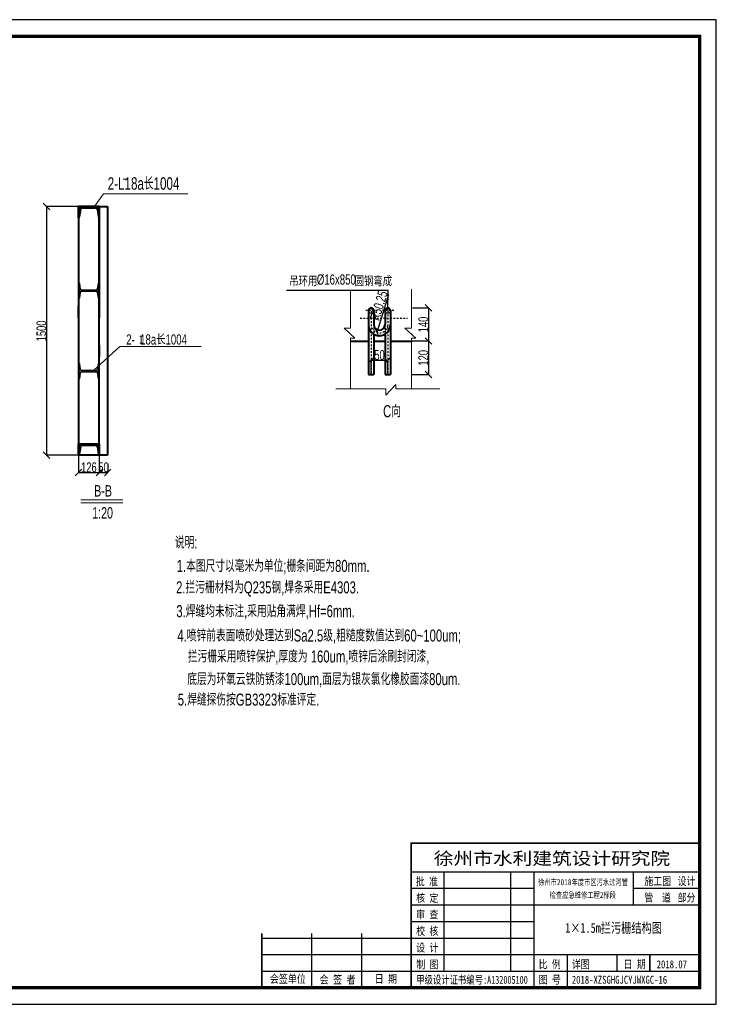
# Model space of a CAD drawing. Header units: millimetres. Extents: x 155903 to 179573, y -3569 to 2408.
# Tile 4 of 4: x 175373 to 179573, y -3532 to 2408. Entities that reach past the tile are written whole.
import ezdxf

# ---------------------------------------------------------------- set-up
doc = ezdxf.new("R2010")
doc.units = ezdxf.units.MM
doc.header["$LTSCALE"] = 10
doc.linetypes.add('ACAD_ISO02W100', pattern=[15, 12, -3])
doc.linetypes.add('DASHDOTX2', pattern=[2, 1, -0.5, 0, -0.5])
doc.layers.get('Defpoints').update_dxf_attribs({"color": 241})
doc.layers.add('图框', color=7, linetype='Continuous')
doc.layers.add('轴线', color=3, linetype='DASHDOTX2')
for name, color, linetype, lineweight in [('标注', 4, 'Continuous', 13), ('标注线', 4, 'Continuous', 13), ('粗实线', 7, 'Continuous', 35), ('细实线', 1, 'Continuous', 15), ('虚线', 2, 'ACAD_ISO02W100', 15), ('轮廓线', 1, 'Continuous', 40)]:
    doc.layers.add(name, color=color, linetype=linetype, lineweight=lineweight)
doc.styles.add('HZTXT-E', font='hztxt_e.shx', dxfattribs={"width": 0.7, "bigfont": 'hzdx.shx'})
doc.styles.get("Standard").update_dxf_attribs({"font": 'hztxt_e.shx', "width": 0.7, "bigfont": 'hzdx.shx'})
doc.styles.add('图框', font='simfang.ttf', dxfattribs={"width": 0.8, "height": 4})
doc.dimstyles.new('ISO-25', dxfattribs={"dimtxt": 2.5, "dimasz": 2.5, "dimexe": 1.25, "dimexo": 0.625, "dimtad": 1, "dimtxsty": 'Standard', "dimblk": 'OBLIQUE', "dimcen": 2.5, "dimadec": 0, "dimazin": 0, "dimtfac": 1, "dimtmove": 0, "dimatfit": 3, "dimldrblk": 'OBLIQUE', "dimfxl": 0, "dimarcsym": 0})
pattern_1 = [(135, (15269.815, 36.245), (-6.7351921, -6.7351921), [])]

# ---------------------------------------------------------------- blocks, each defined once
blk = doc.blocks.new('_OBLIQUE')
at = {"color": 0, "linetype": 'ByBlock'}
blk.add_line((-0.5, -0.5), (0.5, 0.5), dxfattribs=at)
blk = doc.blocks.new('*D24')
at = {"layer": 'Defpoints', "color": 0}
for p in [(177734.7, 469.3), (177734.7, 266.8), (177837.9, 266.8)]:
    blk.add_point(p, dxfattribs=at)
at = {"layer": '标注线', "color": 0, "lineweight": -2}
for p, q in [((177735.3, 469.3), (177839.1, 469.3)), ((177837.9, 469.3), (177837.9, 266.8)), ((177735.3, 266.8), (177839.1, 266.8))]:
    blk.add_line(p, q, dxfattribs=at)
at = {"layer": '标注线', "color": 0, "lineweight": -2, "xscale": 40, "yscale": 40, "zscale": 40}
for p, rotation in [((177837.9, 469.3), 90), ((177837.9, 266.8), 270)]:
    blk.add_blockref('_OBLIQUE', p, dxfattribs=dict(at, rotation=rotation))
at = {"layer": '标注线', "color": 0, "insert": (177807.2, 368), "char_height": 60, "attachment_point": 5, "rotation": 90, "style": 'HZTXT-E'}
blk.add_mtext('120', dxfattribs=at)
blk = doc.blocks.new('*D25')
at = {"layer": 'Defpoints', "color": 0}
for p in [(177740.7, 668.8), (177740.7, 469.3), (177837.9, 469.3)]:
    blk.add_point(p, dxfattribs=at)
at = {"layer": '标注线', "color": 0, "lineweight": -2}
for p, q in [((177741.3, 668.8), (177839.1, 668.8)), ((177837.9, 668.8), (177837.9, 469.3)), ((177741.3, 469.3), (177839.1, 469.3))]:
    blk.add_line(p, q, dxfattribs=at)
at = {"layer": '标注线', "color": 0, "lineweight": -2, "xscale": 40, "yscale": 40, "zscale": 40}
for p, rotation in [((177837.9, 668.8), 90), ((177837.9, 469.3), 270)]:
    blk.add_blockref('_OBLIQUE', p, dxfattribs=dict(at, rotation=rotation))
at = {"layer": '标注线', "color": 0, "insert": (177807.2, 569), "char_height": 60, "attachment_point": 5, "rotation": 90, "style": 'HZTXT-E'}
blk.add_mtext('140', dxfattribs=at)
blk = doc.blocks.new('*D33')
at = {"layer": 'Defpoints', "color": 0}
for p in [(177592.3, 353.8), (177491.8, 266.8), (177592.3, 266.8)]:
    blk.add_point(p, dxfattribs=at)
at = {"layer": '标注线', "color": 0, "lineweight": -2}
for p, q in [((177491.8, 267.4), (177491.8, 355)), ((177491.8, 353.8), (177592.3, 353.8)), ((177592.3, 267.4), (177592.3, 355))]:
    blk.add_line(p, q, dxfattribs=at)
at = {"layer": '标注线', "color": 0, "lineweight": -2, "xscale": 40, "yscale": 40, "zscale": 40, "rotation": 180}
blk.add_blockref('_OBLIQUE', (177491.8, 353.8), dxfattribs=at)
at = {"layer": '标注线', "color": 0, "lineweight": -2, "xscale": 40, "yscale": 40, "zscale": 40}
blk.add_blockref('_OBLIQUE', (177592.3, 353.8), dxfattribs=at)
at = {"layer": '标注线', "color": 0, "insert": (177542.3, 384.4), "char_height": 60, "attachment_point": 5, "style": 'HZTXT-E'}
blk.add_mtext('50', dxfattribs=at)
blk = doc.blocks.new('*D26')
at = {"layer": 'Defpoints', "color": 0}
for p in [(175727.1, 1280.2), (175535, -219.9), (175727.1, -219.9)]:
    blk.add_point(p, dxfattribs=at)
at = {"layer": '标注线', "color": 0, "lineweight": -2}
for p, q in [((175726.5, 1280.2), (175533.8, 1280.2)), ((175535, 1280.2), (175535, -219.9)), ((175726.5, -219.9), (175533.8, -219.9))]:
    blk.add_line(p, q, dxfattribs=at)
at = {"layer": '标注线', "color": 0, "lineweight": -2, "xscale": 40, "yscale": 40, "zscale": 40}
for p, rotation in [((175535, 1280.2), 90), ((175535, -219.9), 270)]:
    blk.add_blockref('_OBLIQUE', p, dxfattribs=dict(at, rotation=rotation))
at = {"layer": '标注线', "color": 0, "insert": (175504.4, 530.1), "char_height": 60, "attachment_point": 5, "rotation": 90, "style": 'HZTXT-E'}
blk.add_mtext('1500', dxfattribs=at)
blk = doc.blocks.new('I18a')
at = {"layer": '轮廓线'}
for p, q in [((-634506.6, -107244.9), (-634380.6, -107244.9)), ((-634506.6, -107312.9), (-634506.6, -107244.9)), ((-634506.6, -107244.9), (-634506.6, -107251.9)), ((-634506.6, -107251.9), (-634506.6, -107262.4)), ((-634506.6, -107251.9), (-634506.6, -107262.4)), ((-634495, -107262.4), (-634501.4, -107307.7)), ((-634484.5, -107251.9), (-634402.7, -107251.9)), ((-634392.2, -107262.4), (-634385.9, -107307.7)), ((-634380.6, -107244.9), (-634380.6, -107312.9)), ((-634506.6, -107312.9), (-634506.6, -107307.7))]:
    blk.add_line(p, q, dxfattribs=at)
for centre, radius, start, end in [((-634484.5, -107262.4), 10.5, 90, 180), ((-634402.7, -107262.4), 10.5, 0, 90), ((-634506.6, -107307.7), 5.25, 270, 0), ((-634380.6, -107307.7), 5.25, 180, 270)]:
    blk.add_arc(centre, radius, start, end, dxfattribs=at)
blk = doc.blocks.new('*D36')
at = {"layer": 'Defpoints', "color": 0}
for p in [(175727.1, -219.9), (175853.1, -219.9), (175853.1, -323.7)]:
    blk.add_point(p, dxfattribs=at)
at = {"layer": '标注线', "color": 0, "lineweight": -2}
for p, q in [((175727.1, -220.5), (175727.1, -324.9)), ((175853.1, -220.5), (175853.1, -324.9)), ((175727.1, -323.7), (175853.1, -323.7))]:
    blk.add_line(p, q, dxfattribs=at)
at = {"layer": '标注线', "color": 0, "lineweight": -2, "xscale": 40, "yscale": 40, "zscale": 40, "rotation": 180}
blk.add_blockref('_OBLIQUE', (175727.1, -323.7), dxfattribs=at)
at = {"layer": '标注线', "color": 0, "lineweight": -2, "xscale": 40, "yscale": 40, "zscale": 40}
blk.add_blockref('_OBLIQUE', (175853.1, -323.7), dxfattribs=at)
at = {"layer": '标注线', "color": 0, "insert": (175790.1, -293.1), "char_height": 60, "attachment_point": 5, "style": 'HZTXT-E'}
blk.add_mtext('126', dxfattribs=at)
blk = doc.blocks.new('*D28')
at = {"layer": 'Defpoints', "color": 0}
for p in [(175853.4, -280.3), (175903.4, -270.3), (175903.4, -323.8)]:
    blk.add_point(p, dxfattribs=at)
at = {"layer": '标注线', "color": 0, "lineweight": -2}
for p, q in [((175853.4, -280.9), (175853.4, -325)), ((175903.4, -270.9), (175903.4, -325)), ((175853.4, -323.8), (175903.4, -323.8))]:
    blk.add_line(p, q, dxfattribs=at)
at = {"layer": '标注线', "color": 0, "lineweight": -2, "xscale": 40, "yscale": 40, "zscale": 40, "rotation": 180}
blk.add_blockref('_OBLIQUE', (175853.4, -323.8), dxfattribs=at)
at = {"layer": '标注线', "color": 0, "lineweight": -2, "xscale": 40, "yscale": 40, "zscale": 40}
blk.add_blockref('_OBLIQUE', (175903.4, -323.8), dxfattribs=at)
at = {"layer": '标注线', "color": 0, "insert": (175878.4, -293.1), "char_height": 60, "attachment_point": 5, "style": 'HZTXT-E'}
blk.add_mtext('50', dxfattribs=at)
blk = doc.blocks.new('*D30')
at = {"layer": 'Defpoints', "color": 0}
for p in [(177542, 568.3), (177527.2, 520.2)]:
    blk.add_point(p, dxfattribs=at)
at = {"layer": '标注线', "color": 0, "lineweight": -2}
blk.add_line((177597.1, 747), (177527.2, 520.2), dxfattribs=at)
at = {"layer": '标注线', "color": 0, "lineweight": -2, "xscale": 40, "yscale": 40, "zscale": 40, "rotation": 252.8681694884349}
blk.add_blockref('_OBLIQUE', (177527.2, 520.2), dxfattribs=at)
at = {"layer": '标注线', "color": 0, "insert": (177543.7, 681.2), "char_height": 60, "attachment_point": 5, "rotation": 72.86817, "style": 'HZTXT-E'}
blk.add_mtext('R50,25', dxfattribs=at)

msp = doc.modelspace()

# ---------------------------------------------------------------- hatches: boundary and pattern name
at = {"ltscale": 0.02}
h = msp.add_hatch(dxfattribs=at)
h.set_pattern_fill('ANSI31', color=256, scale=3, angle=90, style=0)
h.set_pattern_definition(pattern_1)
h.paths.add_polyline_path([(175749.198, 1273.199), (175817.314, 1273.199), (175822.375, 1280.199), (175727.088, 1280.199), (175727.088, 1212.199, 0.41421356), (175732.338, 1217.449), (175738.698, 1262.699, -0.41421356)])
h = msp.add_hatch(dxfattribs=at)
h.set_pattern_fill('ANSI31', color=256, scale=3, angle=90, style=0)
h.set_pattern_definition(pattern_1)
h.paths.add_polyline_path([(175853.088, 1280.199), (175822.375, 1280.199), (175817.314, 1273.199), (175830.979, 1273.199, -0.41421356), (175841.479, 1262.699), (175847.838, 1217.449, 0.41421356), (175853.088, 1212.199)])
h = msp.add_hatch(dxfattribs=at)
h.set_pattern_fill('ANSI31', color=256, scale=3, angle=90, style=0)
h.set_pattern_definition(pattern_1)
h.paths.add_polyline_path([(175853.088, 820.199), (175849.677, 820.199, 0.36662936), (175845.435, 816.606), (175839.926, 783.551, -0.36662936), (175831.542, 776.449), (175748.635, 776.449, -0.36662938), (175740.25, 783.551), (175734.741, 816.606, 0.36621279), (175730.506, 820.199), (175727.088, 820.199), (175727.088, 726.199), (175730.5, 726.199, 0.36662938), (175734.741, 729.792), (175740.25, 762.846, -0.36662938), (175748.635, 769.949), (175831.542, 769.949, -0.36662936), (175839.926, 762.846), (175845.435, 729.792, 0.36662936), (175849.677, 726.199), (175853.088, 726.199)])
h = msp.add_hatch(dxfattribs=at)
h.set_pattern_fill('ANSI31', color=256, scale=3, angle=90, style=0)
h.set_pattern_definition(pattern_1)
h.paths.add_polyline_path([(175853.088, 323.217), (175842.615, 313.684), (175839.926, 297.551, -0.36662936), (175831.542, 290.449), (175748.635, 290.449, -0.36662938), (175740.25, 297.551), (175734.741, 330.606, 0.36621279), (175730.506, 334.199), (175727.088, 334.199), (175727.088, 240.199), (175730.5, 240.199, 0.36662938), (175734.741, 243.792), (175740.25, 276.846, -0.36662938), (175748.635, 283.949), (175831.542, 283.949, -0.36662936), (175839.926, 276.846), (175845.435, 243.792, 0.36662936), (175849.677, 240.199), (175853.088, 240.199)])
h = msp.add_hatch(dxfattribs=at)
h.set_pattern_fill('ANSI31', color=256, scale=3, angle=90, style=0)
h.set_pattern_definition(pattern_1)
h.paths.add_polyline_path([(175853.088, -151.301), (175727.088, -151.301), (175727.088, -219.301, 0.41421356), (175732.338, -214.051), (175738.698, -168.801, -0.41421356), (175749.198, -158.301), (175830.979, -158.301, -0.41421356), (175841.479, -168.801), (175847.838, -214.051, 0.41421356), (175853.088, -219.301)])

# ---------------------------------------------------------------- linework, layer by layer
for p, q in [((177594.656, 774.686), (176982.526, 774.686)), ((177592.282, 652.673), (177594.656, 774.686)), ((177733.038, -2560.886), (177733.038, -3432.315)), ((177733.038, -3432.315), (177733.038, -2560.886)), ((177733.038, -2732.315), (179473.038, -2732.315)), ((177933.038, -3332.315), (177933.038, -2732.315)), ((178333.038, -2732.315), (178333.038, -3332.315)), ((178473.038, -2732.315), (178473.038, -3432.315)), ((179073.038, -2932.315), (179073.038, -2732.315)), ((177733.038, -2832.315), (178473.038, -2832.315)), ((179073.038, -2832.315), (179473.038, -2832.315)), ((177733.038, -2932.315), (179473.038, -2932.315)), ((177733.038, -3032.315), (178473.038, -3032.315)), ((176833.038, -3104.648), (176833.038, -3432.315)), ((176833.038, -3132.315), (178473.038, -3132.315)), ((177133.038, -3104.648), (177133.038, -3432.315)), ((177433.038, -3104.648), (177433.038, -3432.315)), ((176833.038, -3232.315), (179473.038, -3232.315)), ((178673.038, -3232.315), (178673.038, -3432.315)), ((178973.038, -3232.315), (178973.038, -3332.315)), ((179173.038, -3232.315), (179173.038, -3332.315)), ((179173.038, -3332.315), (179173.038, -3232.315)), ((176833.038, -3332.315), (179473.038, -3332.315))]:
    msp.add_line(p, q)
msp.add_lwpolyline([(171173.038, -3532.315), (179573.038, -3532.315), (179573.038, 2407.685), (171173.038, 2407.685)], close=True)
for points, const_width in [([(171673.038, 2307.685), (179473.038, 2307.685), (179473.038, -3432.315), (171673.038, -3432.315), (171673.038, 2307.685)], 20), ([(179473.038, -2560.886), (177733.038, -2560.886), (177733.038, -3432.315)], 10), ([(176833.038, -3104.648), (176833.038, -3432.315)], 10)]:
    msp.add_lwpolyline(points, dxfattribs=dict(const_width=const_width))
at = {"layer": '标注'}
for p, q in [((175996.907, 1446.124), (176021.883, 1446.124)), ((175877.509, 1356.457), (175817.088, 1272.886)), ((176386.634, 1356.457), (175877.509, 1356.457)), ((177734.663, 486.781), (177734.663, 181.728)), ((175976.313, 435.381), (175817.088, 290.449)), ((176467.225, 435.381), (175976.313, 435.381))]:
    msp.add_line(p, q, dxfattribs=at)
at = {"layer": '标注线'}
for p, q in [((177367.71, 774.686), (177367.71, 546.367)), ((177734.663, 781.552), (177734.663, 546.367)), ((177328.972, 546.367), (177393.64, 486.781)), ((177367.71, 546.367), (177328.972, 546.367)), ((177734.663, 546.367), (177695.925, 546.367)), ((177695.925, 546.367), (177760.593, 486.781)), ((177367.71, 486.781), (177367.71, 181.728)), ((177393.64, 486.781), (177367.71, 486.781)), ((177760.593, 486.781), (177734.663, 486.781)), ((177278.511, 181.728), (177581.528, 181.728)), ((177581.528, 142.99), (177641.115, 207.658)), ((177581.528, 181.728), (177581.528, 142.99)), ((177641.115, 207.658), (177641.115, 181.728)), ((177641.115, 181.728), (177905.992, 181.728))]:
    msp.add_line(p, q, dxfattribs=at)
at = {"layer": '标注线', "color": 1, "lineweight": 30}
for points in [[(175853.088, 726.199), (175853.088, 820.199), (175849.677, 820.199, 0.36662936), (175845.435, 816.606), (175839.926, 783.551, -0.36662936), (175831.542, 776.449), (175748.635, 776.449, -0.36662938), (175740.25, 783.551), (175734.741, 816.606, 0.36662938), (175730.5, 820.199), (175727.088, 820.199), (175727.088, 726.199), (175730.5, 726.199, 0.36662938), (175734.741, 729.792), (175740.25, 762.846, -0.36662938), (175748.635, 769.949), (175831.542, 769.949, -0.36662936), (175839.926, 762.846), (175845.435, 729.792, 0.36662936), (175849.677, 726.199), (175853.088, 726.199)], [(175853.088, 240.199), (175853.088, 334.199), (175849.677, 334.199, 0.36662936), (175845.435, 330.606), (175839.926, 297.551, -0.36662936), (175831.542, 290.449), (175748.635, 290.449, -0.36662938), (175740.25, 297.551), (175734.741, 330.606, 0.36662938), (175730.5, 334.199), (175727.088, 334.199), (175727.088, 240.199), (175730.5, 240.199, 0.36662938), (175734.741, 243.792), (175740.25, 276.846, -0.36662938), (175748.635, 283.949), (175831.542, 283.949, -0.36662936), (175839.926, 276.846), (175845.435, 243.792, 0.36662936), (175849.677, 240.199), (175853.088, 240.199)]]:
    msp.add_lwpolyline(points, format="xyb", dxfattribs=at)
at = {"layer": '粗实线', "color": 7, "linetype": 'Continuous', "const_width": 6.25}
msp.add_lwpolyline([(175741.458, -489.656), (175995.069, -489.656)], dxfattribs=at)
at = {"layer": '细实线'}
for p, q in [((176113.116, 498.331), (176096.602, 498.331)), ((176104.859, 498.331), (176104.859, 455.348)), ((176097.349, 455.348), (176113.401, 455.348)), ((175741.458, -506.53), (175995.069, -506.53))]:
    msp.add_line(p, q, dxfattribs=at)
at = {"layer": '虚线'}
for centre in [(177491.782, 652.673), (177592.282, 652.673)]:
    msp.add_arc(centre, 16.08, 180, 0, dxfattribs=at)
at = {"layer": '轮廓线'}
for p, q in [((175727.088, 1280.199), (175727.088, -219.92)), ((175853.088, 1280.199), (175727.088, 1280.199)), ((175853.088, 1280.199), (175727.088, 1280.199)), ((175853.088, 1280.199), (175853.088, 609.824)), ((175853.088, 1280.199), (175853.088, 609.824)), ((175853.088, -219.92), (175853.088, 1280.199)), ((175853.088, 1280.199), (175903.088, 1280.199)), ((175903.088, 1280.199), (175903.088, -219.92)), ((175727.088, 609.824), (175727.088, 680.699)), ((175727.088, 609.824), (175727.088, 680.699)), ((177475.702, 652.673), (177475.702, 266.753)), ((177507.862, 652.673), (177507.862, 568.253)), ((177576.202, 652.673), (177576.202, 568.253)), ((177608.362, 652.673), (177608.362, 266.753)), ((177507.862, 511.402), (177507.862, 266.753)), ((177576.202, 511.402), (177576.202, 266.753)), ((175853.088, 444.699), (175853.088, 373.824)), ((175853.088, 444.699), (175853.088, 373.824)), ((177367.71, 469.261), (177475.702, 469.261)), ((177507.862, 469.261), (177576.202, 469.261)), ((177608.362, 469.261), (177734.663, 469.261)), ((177475.702, 266.753), (177507.862, 266.753)), ((177576.202, 266.753), (177608.362, 266.753)), ((175727.088, 88.58), (175727.088, -219.92)), ((175850.107, 88.58), (175853.088, 88.58)), ((175903.088, -219.92), (175727.088, -219.92))]:
    msp.add_line(p, q, dxfattribs=at)
for centre, radius, start, end in [((177491.782, 652.673), 16.08, 0, 180), ((177592.282, 652.673), 16.08, 0, 180), ((177542.032, 568.253), 66.33, 180, 0), ((177542.032, 568.253), 34.17, 180, 0)]:
    msp.add_arc(centre, radius, start, end, dxfattribs=at)
at = {"layer": '轴线'}
for p, q in [((177491.782, 668.753), (177491.782, 266.753)), ((177592.282, 668.753), (177592.282, 266.753)), ((177426.337, 607.253), (177712.176, 607.253)), ((177528.437, 652.673), (177459.1, 652.673)), ((177628.937, 652.673), (177559.6, 652.673)), ((177507.862, 568.253), (177507.862, 511.402)), ((177576.202, 568.253), (177576.202, 511.402))]:
    msp.add_line(p, q, dxfattribs=at)
msp.add_arc((177542.032, 568.253), 50.25, 180, 0, dxfattribs=at)

# ---------------------------------------------------------------- block references
at = {"layer": '轮廓线'}
for p in [(810233.726, 108525.127), (810233.726, 107093.627)]:
    msp.add_blockref('I18a', p, dxfattribs=at)

# ---------------------------------------------------------------- texts
for s, height, style, width, p in [('C向', 72.8, 'HZTXT-E', 0.7, (177564.096, 9.452)), ('说明:', 72.8, 'HZTXT-E', 0.7, (176309.079, -782.815)), ('1.本图尺寸以毫米为单位;栅条间距为80mm.', 72.8, 'HZTXT-E', 0.7, (176319.638, -924.031)), ('2.拦污栅材料为Q235钢,焊条采用E4303.', 72.8, 'HZTXT-E', 0.7, (176315.889, -1053.356)), ('3.焊缝均未标注,采用贴角满焊,Hf=6mm.', 72.8, 'HZTXT-E', 0.7, (176317.551, -1196.921)), ('4.喷锌前表面喷砂处理达到Sa2.5级,粗糙度数值达到60~100um;', 72.8, 'HZTXT-E', 0.7, (176323.674, -1343.985)), ('拦污栅采用喷锌保护,厚度为 160um,喷锌后涂刷封闭漆,', 72.8, 'HZTXT-E', 0.7, (176386.791, -1470.251)), ('  底层为环氧云铁防锈漆100um,面层为银灰氯化橡胶面漆80um.', 72.8, 'HZTXT-E', 0.7, (176345.647, -1606.754)), ('5.焊缝探伤按GB3323标准评定.', 72.8, 'HZTXT-E', 0.7, (176326.002, -1730.448)), ('徐州市水利建筑设计研究院', 75.71429, '图框', 1.15, (177869.709, -2690.001)), ('批 准', 48, '图框', 0.8, (177761.04, -2815.387)), ('徐州市2018年度市区污水过河管', 36, '图框', 0.75, (178498.669, -2813.432)), ('施工图', 48, '图框', 0.8, (179139.559, -2813.432)), ('设计', 48, '图框', 0.8, (179339.362, -2813.432)), ('检查应急维修工程2标段', 36, '图框', 0.75, (178567.998, -2891.004)), ('核 定', 48, '图框', 0.8, (177763.556, -2914.869)), ('管  道', 48, '图框', 0.8, (179139.559, -2912.774)), ('部分', 48, '图框', 0.8, (179339.362, -2912.774)), ('审 查', 48, '图框', 0.8, (177763.556, -3014.869)), ('校 核', 48, '图框', 0.8, (177763.556, -3114.869)), ('设 计', 48, '图框', 0.8, (177763.556, -3214.869)), ('制 图', 48, '图框', 0.8, (177764.205, -3316.253)), ('比 例', 48, '图框', 0.8, (178502.023, -3315.028)), ('详图', 48, '图框', 0.8, (178702.023, -3315.028)), ('日 期', 48, '图框', 0.8, (179013.557, -3315.028)), ('2018.07', 48, '图框', 0.8, (179213.557, -3315.028)), ('会签单位', 48.5714, '图框', 0.8, (176880.929, -3403.35)), ('会 签 者', 48.5714, '图框', 0.8, (177181.612, -3407.634)), ('日 期', 48.5714, '图框', 0.8, (177513.293, -3402.845)), ('甲级设计证书编号:A132005100', 48, '图框', 0.75, (177763.588, -3408.478)), ('图 号', 48, '图框', 0.8, (178502.023, -3408.187)), ('2018-XZSGHGJCYJWXGC-16', 48, '图框', 0.8, (178702.023, -3408.187))]:
    msp.add_text(s, height=height, dxfattribs=dict(style=style, width=width)).set_placement(p)
at = {"layer": '图框', "style": '图框', "width": 0.75}
msp.add_text('1×1.5m拦污栅结构图 ', height=60, dxfattribs=at).set_placement((178662.41, -3101.103))
at = {"layer": '标注', "style": 'HZTXT-E', "width": 0.7}
msp.add_text('2-L18a长1004', height=75, dxfattribs=at).set_placement((175903.535, 1381.973))
at = {"layer": '细实线', "style": 'HZTXT-E', "width": 0.7}
for s, height, p in [('吊环用              圆钢弯成', 61.875, (176998.268, 799.469)), ('%%C16x850', 61.875, (177164.512, 809.449)), ('2-  18a长1004', 61.875, (176015.549, 447.676)), ('B-B', 68.75, (175821.988, -469.081)), ('1:20', 68.75, (175810.169, -601.727))]:
    msp.add_text(s, height=height, dxfattribs=at).set_placement(p)

# ---------------------------------------------------------------- dimensions: what is measured, and where the dimension line sits
at = {"layer": '标注线'}
dim = msp.add_linear_dim(base=(175535.014, -219.92), p1=(175727.088, 1280.199), p2=(175727.088, -219.92), angle=90, dimstyle='ISO-25', override={"dimtxt": 60, "dimasz": 40, "dimdec": 0, "dimtxsty": 'HZTXT-E'}, dxfattribs=at)
dim.commit()
dim.dimension.update_dxf_attribs({"geometry": '*D26', "text_midpoint": (175504.389, 530.139)})
dim = msp.add_radius_dim(center=(177542.032, 568.253), mpoint=(177527.23, 520.233), dimstyle='ISO-25', override={"dimtxt": 60, "dimasz": 40, "dimtxsty": 'HZTXT-E'}, dxfattribs=at)
dim.commit()
dim.dimension.update_dxf_attribs({"geometry": '*D30', "text_midpoint": (177573.957, 671.819), "dimtype": 164})
for base, p1, p2, text, picture, middle in [((177837.851, 469.261), (177740.663, 668.753), (177740.663, 469.261), '140', '*D25', (177807.226, 569.007)), ((177837.851, 266.753), (177734.663, 469.261), (177734.663, 266.753), '120', '*D24', (177807.226, 368.007))]:
    dim = msp.add_linear_dim(base=base, p1=p1, p2=p2, angle=90, text=text, dimstyle='ISO-25', override={"dimtxt": 60, "dimasz": 40, "dimtxsty": 'HZTXT-E'}, dxfattribs=at)
    dim.commit()
    dim.dimension.update_dxf_attribs({"geometry": picture, "text_midpoint": middle})
dim = msp.add_linear_dim(base=(177592.282, 353.769), p1=(177491.782, 266.753), p2=(177592.282, 266.753), text='50', dimstyle='ISO-25', override={"dimtxt": 60, "dimasz": 40, "dimtxsty": 'HZTXT-E'}, dxfattribs=at)
dim.commit()
dim.dimension.update_dxf_attribs({"geometry": '*D33', "text_midpoint": (177542.329, 353.769), "dimtype": 160})
dim = msp.add_linear_dim(base=(175853.088, -323.678), p1=(175727.088, -219.92), p2=(175853.088, -219.92), dimstyle='ISO-25', override={"dimtxt": 60, "dimasz": 40, "dimtxsty": 'HZTXT-E'}, dxfattribs=at)
dim.commit()
dim.dimension.update_dxf_attribs({"geometry": '*D36', "text_midpoint": (175790.088, -293.053)})
dim = msp.add_linear_dim(base=(175903.393, -323.764), p1=(175853.393, -280.283), p2=(175903.393, -270.283), dimstyle='ISO-25', override={"dimtxt": 60, "dimasz": 40, "dimtxsty": 'HZTXT-E'}, dxfattribs=at)
dim.commit()
dim.dimension.update_dxf_attribs({"geometry": '*D28', "text_midpoint": (175878.393, -323.764), "dimtype": 160})

doc.saveas('drawing.dxf')
